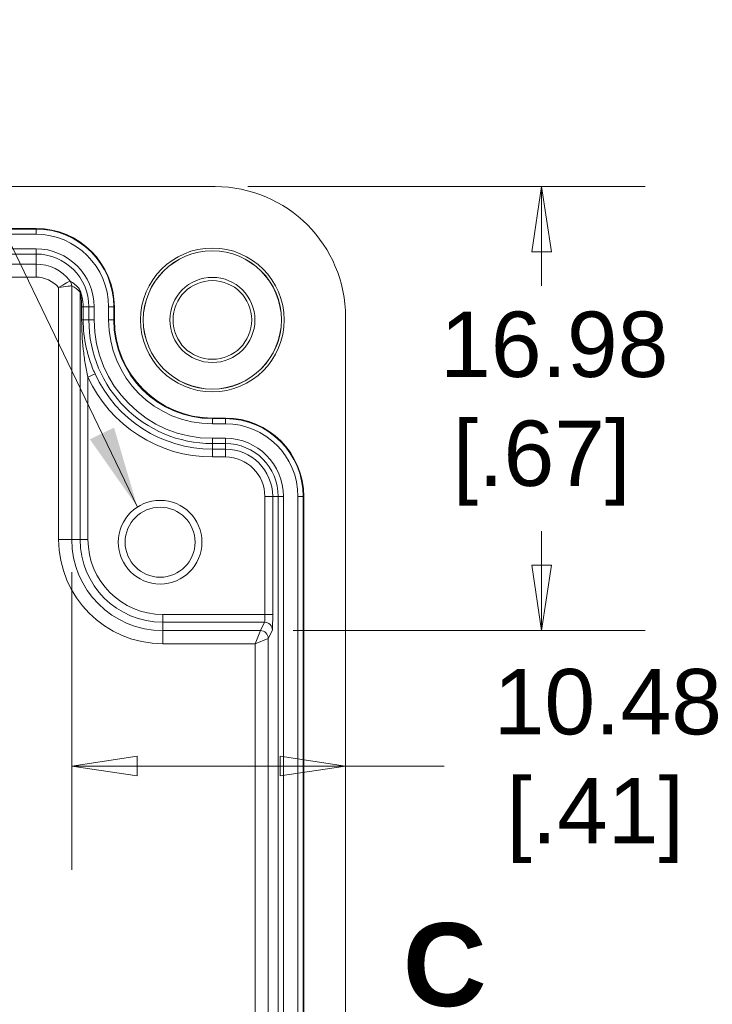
# Model space of a CAD drawing. Header units: millimetres. Extents: x 7 to 342, y 7 to 263.
# Tile 24 of 31: x 176 to 202, y 119 to 157. Entities that reach past the tile are written whole.
import ezdxf

# ---------------------------------------------------------------- set-up
doc = ezdxf.new("R2010")
doc.units = ezdxf.units.MM
doc.header["$LTSCALE"] = 1.25
doc.linetypes.add('DOUBLE_DASH_CHAIN', pattern=[1.2403, 0.6614, -0.0827, 0.1654, -0.0827, 0.1654, -0.0827])
for name, color, linetype, lineweight in [('Dimension (ANSI)', 7, 'Continuous', 9), ('Section Line (ANSI)', 7, 'DOUBLE_DASH_CHAIN', 9), ('Symbol (ANSI)', 7, 'Continuous', 9), ('Visible (ANSI)', 7, 'Continuous', 9), ('Visible Narrow (ANSI)', 7, 'Continuous', 9)]:
    doc.layers.add(name, color=color, linetype=linetype, lineweight=lineweight)
doc.styles.add('Label Text (ANSI)', font='arialbd.ttf')
doc.styles.add('Note Text (ANSI)', font='arial.ttf')
doc.dimstyles.new('Default - mm (ANSI)', dxfattribs={"dimscale": 1.25, "dimtxt": 2, "dimasz": 2, "dimexe": 3.175, "dimexo": 1, "dimgap": 0.8, "dimtad": 0, "dimtih": 1, "dimtoh": 1, "dimrnd": 1e-08, "dimzin": 4, "dimdsep": 46, "dimtxsty": 'Note Text (ANSI)', "dimblk": 'Filled-1', "dimcen": 0.09, "dimdle": 10, "dimclrd": 256, "dimclre": 256, "dimclrt": 256, "dimadec": 1, "dimazin": 0, "dimtfac": 1.524, "dimtofl": 0, "dimtmove": 0, "dimatfit": 3, "dimfxl": 0, "dimtolj": 1, "dimtzin": 0, "dimlwd": -1, "dimlwe": -1, "dimarcsym": 0})
doc.dimstyles.new('Default - mm (ANSI)$7', dxfattribs={"dimscale": 1.25, "dimtxt": 2, "dimasz": 2.5, "dimexe": 3.175, "dimexo": 1, "dimgap": 0.8, "dimtad": 0, "dimtih": 1, "dimtoh": 1, "dimrnd": 1e-08, "dimzin": 4, "dimdsep": 46, "dimtxsty": 'Note Text (ANSI)', "dimblk": 'Filled-1', "dimcen": 0.09, "dimdle": 10, "dimclrd": 256, "dimclre": 256, "dimclrt": 256, "dimadec": 1, "dimazin": 0, "dimtfac": 1.524, "dimtofl": 0, "dimtmove": 0, "dimatfit": 3, "dimfxl": 0, "dimtolj": 1, "dimtzin": 0, "dimlwd": -1, "dimlwe": -1, "dimarcsym": 0})

# ---------------------------------------------------------------- blocks, each defined once
blk = doc.blocks.new('Filled-1')
at = {"color": 0}
for p, q in [((0, 0), (-1, 0.15)), ((-1, 0.15), (-1, -0.15)), ((-1, 0), (0, 0)), ((-1, -0.15), (0, 0))]:
    blk.add_line(p, q, dxfattribs=at)
at = {"color": 0, "flags": 128}
blk.add_lwpolyline([(-1, -0.15), (0, 0), (-1, 0.15), (-1, -0.15)], dxfattribs=at)
at = {"color": 0}
blk.add_solid([(-1, -0.15), (0, 0), (-1, 0.15), (-1, -0.15)], dxfattribs=at)
blk = doc.blocks.new('*D28')
at = {"layer": 'Defpoints', "color": 0, "transparency": 16777216}
for p in [(183.038, 150.721), (195.538, 150.721), (184.774, 133.738)]:
    blk.add_point(p, dxfattribs=at)
at = {"layer": 'Dimension (ANSI)', "transparency": 16777216}
for p, q in [((184.288, 150.721), (199.506, 150.721)), ((195.538, 148.221), (195.538, 146.921)), ((195.538, 136.238), (195.538, 137.539)), ((186.024, 133.738), (199.506, 133.738))]:
    blk.add_line(p, q, dxfattribs=at)
at = {"layer": 'Dimension (ANSI)', "transparency": 16777216, "xscale": 2.5, "yscale": 2.5, "zscale": 2.5}
for p, rotation in [((195.538, 150.721), 90), ((195.538, 133.738), 270)]:
    blk.add_blockref('Filled-1', p, dxfattribs=dict(at, rotation=rotation))
at = {"layer": 'Dimension (ANSI)', "transparency": 16777216, "insert": (195.538, 142.23), "char_height": 2.5, "attachment_point": 5, "style": 'Note Text (ANSI)'}
blk.add_mtext('\\A1; 16.98\\P[.67]', dxfattribs=at)
blk = doc.blocks.new('*D29')
at = {"layer": 'Defpoints', "color": 0, "transparency": 16777216}
for p in [(177.553, 137.221), (177.553, 128.561), (188.036, 126.202)]:
    blk.add_point(p, dxfattribs=at)
at = {"layer": 'Dimension (ANSI)', "transparency": 16777216}
for p, q in [((177.553, 135.971), (177.553, 124.592)), ((180.053, 128.561), (185.536, 128.561)), ((188.036, 128.561), (191.81, 128.561))]:
    blk.add_line(p, q, dxfattribs=at)
at = {"layer": 'Dimension (ANSI)', "transparency": 16777216, "xscale": 2.5, "yscale": 2.5, "zscale": 2.5, "rotation": 180}
blk.add_blockref('Filled-1', (177.553, 128.561), dxfattribs=at)
at = {"layer": 'Dimension (ANSI)', "transparency": 16777216, "xscale": 2.5, "yscale": 2.5, "zscale": 2.5}
blk.add_blockref('Filled-1', (188.036, 128.561), dxfattribs=at)
at = {"layer": 'Dimension (ANSI)', "transparency": 16777216, "insert": (197.588, 128.561), "char_height": 2.5, "attachment_point": 5, "style": 'Note Text (ANSI)'}
blk.add_mtext('\\A1; 10.48\\P[.41]', dxfattribs=at)
blk = doc.blocks.new('2dTransSection2')
at = {"layer": 'Section Line (ANSI)', "insert": (152.183, 95.466), "char_height": 2.54, "attachment_point": 7, "line_spacing_factor": 0.25, "style": 'Label Text (ANSI)'}
blk.add_mtext('C', dxfattribs=at)

msp = doc.modelspace()

# ---------------------------------------------------------------- linework, layer by layer
at = {"layer": 'Visible (ANSI)'}
for p, q in [((183.0377, 150.7215), (142.8343, 150.7215)), ((176.186, 149.1215), (149.686, 149.1215)), ((179.186, 145.6215), (179.186, 146.1215)), ((188.036, 110.5198), (188.036, 145.7232)), ((183.436, 141.8715), (182.936, 141.8715)), ((186.436, 117.3715), (186.436, 138.8715))]:
    msp.add_line(p, q, dxfattribs=at)
for centre, radius in [((182.936, 145.6215), 2.75), ((182.936, 145.6215), 2.6453), ((182.936, 145.6215), 2.6428), ((182.936, 145.6215), 1.6282), ((182.936, 145.6215), 1.5056), ((180.936, 137.1215), 1.6), ((180.936, 137.1215), 1.3381)]:
    msp.add_circle(centre, radius, dxfattribs=at)
for centre, radius, start, end in [((176.186, 146.1215), 3, 0, 90), ((182.936, 145.6215), 3.75, 180, 270), ((183.436, 138.8715), 3, 0, 90)]:
    msp.add_arc(centre, radius, start, end, dxfattribs=at)
msp.add_ellipse((183.0343, 145.7198), major_axis=(3.538, 3.538), ratio=0.999315, start_param=5.4981298, end_param=7.0682409, dxfattribs=at)
at = {"layer": 'Visible Narrow (ANSI)'}
for p, q in [((149.686, 149.0987), (176.186, 149.0987)), ((176.186, 148.8988), (149.686, 148.8988)), ((176.186, 149.0987), (176.186, 149.1215)), ((176.186, 148.8988), (176.186, 149.0987)), ((149.686, 148.3442), (176.186, 148.3442)), ((176.186, 148.1442), (149.686, 148.1442)), ((176.186, 148.1442), (176.186, 148.3442)), ((176.186, 147.76), (176.186, 148.1442)), ((149.686, 147.76), (176.186, 147.76)), ((176.186, 147.76), (176.186, 147.2601)), ((176.186, 147.2601), (149.686, 147.2601)), ((177.5528, 146.9296), (177.5528, 137.2215)), ((177.0531, 137.2215), (177.0531, 146.8594)), ((177.8751, 137.2215), (177.8751, 146.686)), ((177.9331, 146.1215), (177.9913, 146.1215)), ((177.9331, 146.1215), (177.9331, 145.6215)), ((177.9913, 146.1215), (178.2087, 146.1215)), ((177.9913, 146.1215), (177.9913, 145.6215)), ((178.2087, 145.6215), (178.2087, 146.1215)), ((178.4087, 146.1215), (178.2087, 146.1215)), ((178.4087, 146.1215), (178.4087, 145.6215)), ((178.9632, 145.6215), (178.9632, 146.1215)), ((178.9632, 146.1215), (179.1632, 146.1215)), ((179.1632, 146.1215), (179.186, 146.1215)), ((179.1632, 146.1215), (179.1632, 145.6215)), ((177.9331, 145.6215), (177.9913, 145.6215)), ((177.9913, 145.6215), (178.2087, 145.6215)), ((178.4087, 145.6215), (178.2087, 145.6215)), ((178.9632, 145.6215), (179.1632, 145.6215)), ((179.1632, 145.6215), (179.186, 145.6215)), ((178.1749, 143.4322), (178.4474, 143.5575)), ((178.1749, 143.4322), (178.1749, 137.2215)), ((182.936, 141.8487), (182.936, 141.8715)), ((182.936, 141.8487), (183.436, 141.8487)), ((182.936, 141.6488), (182.936, 141.8487)), ((183.436, 141.6488), (182.936, 141.6488)), ((183.436, 141.8487), (183.436, 141.8715)), ((183.436, 141.8487), (183.436, 141.6488)), ((182.936, 141.0942), (183.436, 141.0942)), ((182.936, 141.0942), (182.936, 140.8942)), ((182.936, 140.6811), (182.936, 140.8942)), ((183.436, 140.8942), (182.936, 140.8942)), ((183.436, 141.0942), (183.436, 140.8942)), ((183.436, 140.6811), (183.436, 140.8942)), ((182.936, 140.6811), (183.436, 140.6811)), ((182.936, 140.3812), (182.936, 140.6811)), ((183.436, 140.3812), (183.436, 140.6811)), ((183.436, 140.3812), (182.936, 140.3812)), ((184.9457, 134.3604), (184.9457, 138.8715)), ((184.9457, 138.8715), (185.2456, 138.8715)), ((185.2456, 138.8715), (185.4587, 138.8715)), ((185.2456, 138.8715), (185.2456, 134.3604)), ((185.4587, 117.3715), (185.4587, 138.8715)), ((185.6587, 138.8715), (185.4587, 138.8715)), ((185.6587, 138.8715), (185.6587, 117.3715)), ((186.2132, 117.3715), (186.2132, 138.8715)), ((186.4132, 138.8715), (186.2132, 138.8715)), ((186.4132, 138.8715), (186.436, 138.8715)), ((186.4132, 138.8715), (186.4132, 117.3715)), ((177.5528, 137.2215), (177.0531, 137.2215)), ((177.8751, 137.2215), (177.5528, 137.2215)), ((178.1749, 137.2215), (177.8751, 137.2215)), ((181.036, 134.3604), (184.9457, 134.3604)), ((181.036, 134.3604), (181.036, 134.0606)), ((185.2456, 134.3604), (184.9457, 134.3604)), ((181.036, 134.0606), (181.036, 133.7383)), ((184.9356, 134.0606), (181.036, 134.0606)), ((181.036, 133.7383), (184.7745, 133.7383)), ((181.036, 133.2386), (181.036, 133.7383)), ((184.5746, 133.2386), (184.7745, 133.7383)), ((184.7745, 133.7385), (184.9356, 134.0606)), ((185.2355, 133.7608), (185.0745, 133.4386)), ((184.5746, 133.2386), (185.0743, 133.4385)), ((185.0745, 133.4386), (185.0745, 117.3715)), ((184.5746, 133.2386), (181.036, 133.2386)), ((184.5746, 117.3715), (184.5746, 133.2386))]:
    msp.add_line(p, q, dxfattribs=at)
for centre, radius, start, end in [((176.186, 146.1215), 2.9772, 0, 90), ((176.186, 146.1215), 2.7773, 0, 90), ((176.186, 146.1215), 2.2227, 0, 90), ((176.186, 146.1215), 2.0228, 0, 90), ((176.186, 146.1215), 1.6385, 37.13327, 90), ((176.186, 146.1215), 1.1386, 40.39495, 90), ((182.936, 145.6215), 4.7272, 180, 270), ((182.936, 145.6215), 4.5273, 180, 270), ((182.936, 145.6215), 3.9727, 180, 270), ((182.936, 145.6215), 3.7728, 180, 270), ((182.936, 145.6215), 4.9404, 204.69411, 270), ((182.936, 145.6215), 5.2403, 204.69411, 270), ((183.436, 138.8715), 2.9772, 0, 90), ((183.436, 138.8715), 2.7773, 0, 90), ((183.436, 138.8715), 2.2227, 0, 90), ((183.436, 138.8715), 2.0228, 0, 90), ((183.436, 138.8715), 1.8096, 0, 90), ((183.436, 138.8715), 1.5097, 0, 90), ((181.036, 137.2215), 3.9828, 180, 270), ((181.036, 137.2215), 3.4831, 180, 270), ((181.036, 137.2215), 3.1609, 180, 270), ((181.036, 137.2215), 2.8611, 180, 270)]:
    msp.add_arc(centre, radius, start, end, dxfattribs=at)
for centre, major_axis, ratio, start_param, end_param in [((177.253, 146.9296), (-0.0955, 0.2844), 0.9993222, 4.3885143, 5.0362636), ((177.2531, 146.9295), (-0.1326, -0.2691), 0.9992432, 2.0282296, 2.6763241), ((177.0223, 146.1215), (1.0733, 0), 0.8661133, 0.6525783, 1.0536483), ((177.5752, 146.686), (0.2249, 0.1985), 0.9986101, 5.5594749, 5.9456789), ((184.9352, 134.3604), (0, 0.3), 0.0349101, 3.1764992, 4.712389), ((185.2351, 134.3604), (0, -0.6), 0.0174551, 0.0349066, 1.5707963), ((184.5746, 133.7386), (0.2, 0), 0.0349208, 6.2482787, 6.265732), ((184.7745, 133.4386), (0.2683, -0.1341), 0.9992388, 0.4638303, 2.0340176), ((184.7745, 133.4385), (-0.2121, 0.2121), 0.9987828, 3.9275998, 5.4971782), ((184.9356, 133.7608), (0.2683, -0.1341), 0.9992388, 0.4638303, 2.0340176), ((184.5746, 133.4388), (-0.5, 0), 0.0139683, 3.1066861, 3.1241394)]:
    msp.add_ellipse(centre, major_axis=major_axis, ratio=ratio, start_param=start_param, end_param=end_param, dxfattribs=at)
for points, knots in [([(177.492, 147.1106), (177.488, 147.1084), (177.4368, 147.0818), (177.274, 146.9918), (177.1618, 146.9273), (177.0531, 146.8594)], [0, 0, 0, 0, 0.5, 0.5, 1, 1, 1, 1]), ([(177.5528, 146.9296), (177.5483, 146.9289), (177.4915, 146.9214), (177.3077, 146.896), (177.1798, 146.878), (177.0531, 146.8594)], [0, 0, 0, 0, 0.5, 0.5, 1, 1, 1, 1]), ([(177.8531, 146.7989), (177.8556, 146.7957), (177.871, 146.761), (177.8873, 146.7165), (177.8904, 146.7081), (177.8935, 146.6994), (177.8966, 146.6904), (177.9114, 146.6476), (177.9268, 146.5971), (177.9399, 146.5442), (177.9441, 146.5274), (177.9481, 146.5102), (177.9518, 146.4928)], [0, 0, 0, 0, 0.42054445, 0.42054445, 0.42054445, 0.5, 0.5, 0.5, 0.87932997, 0.87932997, 0.87932997, 0.99999998, 0.99999998, 0.99999998, 0.99999998]), ([(177.9331, 146.1215), (177.9331, 146.2252), (177.9276, 146.3289), (177.9112, 146.4809), (177.9043, 146.5312), (177.8925, 146.602), (177.8882, 146.6251), (177.8801, 146.6654), (177.876, 146.6839), (177.8751, 146.686)], [0, 0, 0, 0, 0.5, 0.5, 0.75, 0.75, 0.875, 0.875, 1, 1, 1, 1]), ([(178.1749, 143.4322), (178.1346, 143.6074), (178.0999, 143.7829), (178.0702, 143.9593), (178.04, 144.1388), (178.0149, 144.3194), (177.9948, 144.5011), (177.9534, 144.8745), (177.9331, 145.2455), (177.9331, 145.6215)], [0, 0, 0, 0, 0.2433271, 0.2433271, 0.2433271, 0.4910497, 0.4910497, 0.4910497, 1, 1, 1, 1]), ([(177.9913, 145.6215), (177.9913, 145.2601), (178.031, 144.9108), (178.1077, 144.5652), (178.1461, 144.3924), (178.1935, 144.2222), (178.2501, 144.0544), (178.3065, 143.8868), (178.3721, 143.7214), (178.4474, 143.5575)], [0, 0, 0, 0, 0.5, 0.5, 0.5, 0.7501468, 0.7501468, 0.7501468, 1, 1, 1, 1])]:
    msp.add_open_spline(points, degree=3, knots=knots, dxfattribs=at)
for points in [[(177.4923, 147.1106), (177.4922, 147.1106), (177.4921, 147.1106), (177.492, 147.1106)], [(177.4923, 147.1106), (177.6141, 147.0386), (177.7343, 146.9489), (177.8531, 146.7989)], [(177.5529, 146.9295), (177.5529, 146.9296), (177.5529, 146.9296), (177.5528, 146.9296)], [(177.9519, 146.4928), (177.9774, 146.3745), (177.9913, 146.2484), (177.9913, 146.1215)]]:
    msp.add_open_spline(points, degree=3, dxfattribs=at)

# ---------------------------------------------------------------- block references
at = {"layer": 'Section Line (ANSI)', "xscale": 1.25, "yscale": 1.25, "zscale": 1.25}
msp.add_blockref('2dTransSection2', (0, 0), dxfattribs=at)

# ---------------------------------------------------------------- dimensions: what is measured, and where the dimension line sits
at = {"layer": 'Dimension (ANSI)'}
dim = msp.add_linear_dim(base=(195.5377, 150.7215), p1=(184.7745, 133.7383), p2=(183.0377, 150.7215), angle=270, text=' <>\\X[.67]', dimstyle='Default - mm (ANSI)', override={"dimgap": 0.8, "dimdec": 2, "dimpost": '\\X', "dimtol": 0, "dimlim": 0, "dimtp": 0, "dimtm": 0, "dimtdec": 2, "dimatfit": 1}, dxfattribs=at)
dim.commit()
dim.dimension.update_dxf_attribs({"geometry": '*D28', "text_midpoint": (195.5377, 142.2299), "dimtype": 160})
dim = msp.add_linear_dim(base=(177.5528, 128.5606), p1=(188.036, 126.2023), p2=(177.5528, 137.2215), text=' <>\\X[.41]', dimstyle='Default - mm (ANSI)', override={"dimgap": 0.8, "dimtih": 0, "dimtoh": 0, "dimdec": 2, "dimpost": '\\X', "dimse1": 1, "dimtol": 0, "dimlim": 0, "dimtp": 0, "dimtm": 0, "dimtdec": 2, "dimatfit": 2}, dxfattribs=at)
dim.commit()
dim.dimension.update_dxf_attribs({"geometry": '*D29', "text_midpoint": (197.5885, 128.5606), "dimtype": 160})

# ---------------------------------------------------------------- leaders
at = {"layer": 'Symbol (ANSI)', "annotation_type": 0, "has_hookline": 1, "hookline_direction": 1, "text_width": 29.6368}
msp.add_leader([(180.0678, 138.4655), (171.0804, 157.1062), (167.9554, 157.1062)], dimstyle='Default - mm (ANSI)$7', override={"dimtad": 0}, dxfattribs=at)

doc.saveas('drawing.dxf')
